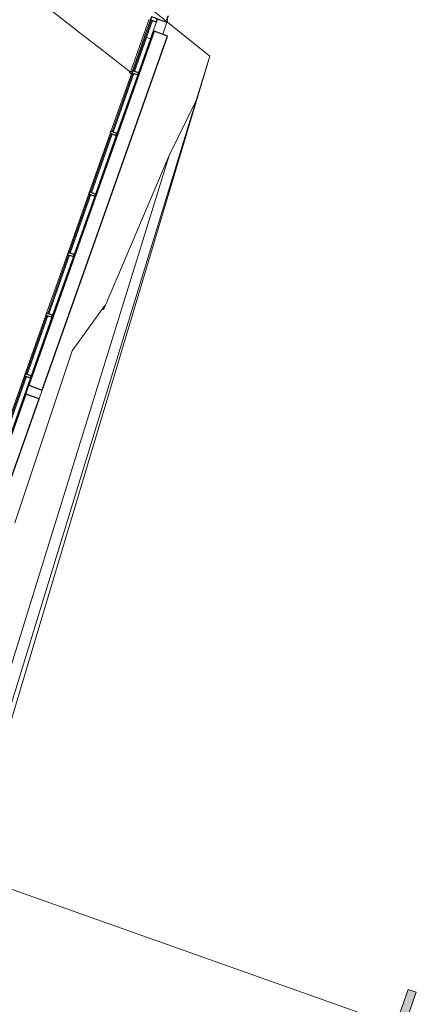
# Model space of a CAD drawing. Header units: millimetres. Extents: x 1512 to 2105, y 794 to 1149.
# Tile 152 of 256: x 1705 to 1714, y 1083 to 1107. Entities that reach past the tile are written whole.
import ezdxf

# ---------------------------------------------------------------- set-up
doc = ezdxf.new("R2010")
doc.units = ezdxf.units.MM
for name, color, linetype, lineweight in [('A-GENM', 13, 'Continuous', 9), ('A-GLAZ-CURT', 52, 'Continuous', 9), ('A-GLAZ-CWMG', 51, 'Continuous', 9), ('A-WALL', 113, 'Continuous', 9), ('G-ANNO-SYMB', 111, 'Continuous', 9)]:
    doc.layers.add(name, color=color, linetype=linetype, lineweight=lineweight)

# ---------------------------------------------------------------- blocks, each defined once
blk = doc.blocks.new('Generic Models 1 - Generic Models 1-135348-همکف')
at = {"layer": 'A-GENM'}
for p, q in [((-85.546, 23.286), (-136.734, 64.375)), ((-85.546, 23.286), (-100.58, -26.931)), ((-85.868, 22.238), (-85.546, 23.286)), ((-85.868, 22.238), (-100.76, -26.308)), ((-86.509, 20.937), (-85.868, 22.238)), ((-86.509, 20.937), (-100.95, -25.65)), ((-88.061, 17.279), (-86.509, 20.937)), ((-88.806, 16.311), (-88.029, 17.384)), ((-88.029, 17.384), (-88.061, 17.279)), ((-90.161, 12.239), (-88.806, 16.311))]:
    blk.add_line(p, q, dxfattribs=at)
blk = doc.blocks.new('Generic Models 2 - Generic Models 2-140614-همکف')
at = {"layer": 'A-GENM', "lineweight": 25}
for p, q in [((-86.562, 24.149), (-86.526, 24.252)), ((-86.845, 24.19), (-86.562, 24.09)), ((-86.543, 24.143), (-86.562, 24.149)), ((-86.562, 24.09), (-86.543, 24.143))]:
    blk.add_line(p, q, dxfattribs=at)
at = {"layer": 'A-GENM'}
for p, q in [((-86.663, 23.804), (-86.562, 24.09)), ((-87.221, 22.871), (-87.242, 22.879))]:
    blk.add_line(p, q, dxfattribs=at)
blk = doc.blocks.new('Generic Models 3 - Generic Models 3-147078-همکف')
at = {"layer": 'A-GENM', "lineweight": 25}
for p, q in [((-86.865, 23.875), (-89.832, 15.496)), ((-86.547, 23.763), (-86.865, 23.875)), ((-89.514, 15.383), (-86.547, 23.763)), ((-89.832, 15.496), (-89.514, 15.383)), ((-89.906, 15.286), (-91.526, 10.711)), ((-91.208, 10.598), (-89.588, 15.174)), ((-89.588, 15.174), (-89.906, 15.286))]:
    blk.add_line(p, q, dxfattribs=at)
at = {"layer": 'A-GENM'}
for p, q in [((-89.906, 15.286), (-89.832, 15.496)), ((-89.514, 15.383), (-89.588, 15.174))]:
    blk.add_line(p, q, dxfattribs=at)
blk = doc.blocks.new('Rectangular Mullion - 50 x 150mm-137296-همکف')
at = {"layer": 'A-GLAZ-CWMG'}
for p, q in [((-87.09, 23.758), (-87.095, 23.744)), ((-86.949, 23.708), (-86.954, 23.694))]:
    blk.add_line(p, q, dxfattribs=at)
blk = doc.blocks.new('System Panel - Glazed-137446-همکف')
at = {"layer": 'A-GLAZ-CURT', "lineweight": 18}
for p, q in [((0.736, 0.049), (-0.736, 0.049)), ((-0.736, 0.049), (-0.736, 0.024)), ((-0.736, 0.024), (0.736, 0.024)), ((0.736, 0.024), (0.736, 0.049))]:
    blk.add_line(p, q, dxfattribs=at)
blk = doc.blocks.new('System Panel - Glazed-137447-همکف')
at = {"layer": 'A-GLAZ-CURT', "lineweight": 18}
for p, q in [((0.544, 0.049), (-0.736, 0.049)), ((-0.736, 0.049), (-0.736, 0.024)), ((-0.736, 0.024), (0.544, 0.024)), ((0.544, 0.024), (0.544, 0.049))]:
    blk.add_line(p, q, dxfattribs=at)
blk = doc.blocks.new('Rectangular Mullion - 50 x 150mm-137341-همکف')
at = {"layer": 'A-GLAZ-CWMG'}
for p, q in [((-86.952, 24.148), (-87.09, 23.758)), ((-86.811, 24.097), (-86.949, 23.708))]:
    blk.add_line(p, q, dxfattribs=at)
at = {"layer": 'A-GLAZ-CWMG', "lineweight": 25}
for p, q in [((-86.927, 24.219), (-86.952, 24.148)), ((-86.952, 24.148), (-86.811, 24.097)), ((-86.786, 24.169), (-86.927, 24.219)), ((-86.811, 24.097), (-86.786, 24.169))]:
    blk.add_line(p, q, dxfattribs=at)
blk = doc.blocks.new('Rectangular Mullion - 50 x 150mm-137349-همکف')
at = {"layer": 'A-GLAZ-CWMG'}
for p, q in [((-96.013, -1.445), (-95.522, -0.058)), ((-95.38, -0.108), (-95.871, -1.495))]:
    blk.add_line(p, q, dxfattribs=at)
blk = doc.blocks.new('Rectangular Mullion - 50 x 150mm-137350-همکف')
at = {"layer": 'A-GLAZ-CWMG'}
for p, q in [((-87.379, 22.941), (-87.095, 23.744)), ((-86.954, 23.694), (-87.238, 22.891)), ((-87.071, 23.736), (-87.095, 23.744)), ((-86.954, 23.694), (-87.048, 23.728))]:
    blk.add_line(p, q, dxfattribs=at)
blk = doc.blocks.new('Rectangular Mullion - 50 x 150mm-137391-همکف')
at = {"layer": 'A-GLAZ-CWMG', "lineweight": 25}
for p, q in [((-0.025, 0.075), (0.025, 0.075)), ((-0.025, -0.075), (-0.025, 0.075)), ((0.025, 0.075), (0.025, -0.075)), ((0.025, -0.075), (-0.025, -0.075))]:
    blk.add_line(p, q, dxfattribs=at)
blk = doc.blocks.new('Section - M_Section Tail - Filled-28045-همکف')
at = {"layer": 'G-ANNO-SYMB'}
blk.add_hatch(color=256, dxfattribs=at).paths.add_polyline_path([(0, 0.009), (0, 0), (-0.002, 0), (-0.002, 0.009)], flags=0)
for p, q in [((0, 0.009), (-0.002, 0.009)), ((-0.002, 0.009), (-0.002, 0)), ((0, 0), (0, 0.009)), ((-0.002, 0), (0, 0))]:
    blk.add_line(p, q, dxfattribs=at)

msp = doc.modelspace()

# ---------------------------------------------------------------- linework, layer by layer
at = {"layer": 'A-GLAZ-CURT'}
for p, q in [((1706.406, 1106.342), (1706.406, 1106.338)), ((1706.406, 1106.338), (1706.406, 1106.342)), ((1707.447, 1105.531), (1707.444, 1105.524))]:
    msp.add_line(p, q, dxfattribs=at)
at = {"layer": 'A-GLAZ-CURT', "flags": 128}
msp.add_lwpolyline([(1707.444, 1105.523), (1707.443, 1105.518), (1707.444, 1105.512), (1707.447, 1105.506), (1707.45, 1105.5), (1707.455, 1105.495), (1707.461, 1105.49), (1707.468, 1105.487), (1707.474, 1105.485), (1707.481, 1105.484), (1707.487, 1105.484), (1707.489, 1105.485)], dxfattribs=at)
at = {"layer": 'A-GLAZ-CURT'}
msp.add_ellipse((1707.484, 1105.546), major_axis=(-0.0283, 0.01), ratio=0.659253, start_param=1.354756, end_param=2.567897, dxfattribs=at)
at = {"layer": 'A-WALL'}
msp.add_line((1707.463, 1105.519), (1707.471, 1105.53), dxfattribs=at)
at = {"layer": 'A-WALL', "flags": 128}
msp.add_lwpolyline([(1707.463, 1105.519), (1707.685, 1106.144), (1707.906, 1106.769)], dxfattribs=at)
at = {"layer": 'A-WALL'}
msp.add_open_spline([(1684.309, 1123.544), (1692.027, 1117.536), (1699.745, 1111.527), (1707.463, 1105.519)], degree=3, dxfattribs=at)
at = {"layer": 'G-ANNO-SYMB', "color": 1}
msp.add_line((1673.154, 1097.319), (1713.742, 1082.95), dxfattribs=at)

# ---------------------------------------------------------------- block references
at = {"layer": 'A-GENM'}
for name in ['Generic Models 1 - Generic Models 1-135348-همکف', 'Generic Models 2 - Generic Models 2-140614-همکف', 'Generic Models 3 - Generic Models 3-147078-همکف']:
    msp.add_blockref(name, (1794.891, 1082.608), dxfattribs=at)
at = {"layer": 'A-GLAZ-CURT', "rotation": 70.50507531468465}
for name, p in [('System Panel - Glazed-137447-همکف', (1707.828, 1106.218)), ('System Panel - Glazed-137446-همکف', (1707.32, 1104.784)), ('System Panel - Glazed-137446-همکف', (1706.812, 1103.349)), ('System Panel - Glazed-137446-همکف', (1706.305, 1101.915)), ('System Panel - Glazed-137446-همکف', (1705.797, 1100.48)), ('System Panel - Glazed-137446-همکف', (1705.289, 1099.046)), ('System Panel - Glazed-137446-همکف', (1704.781, 1097.611))]:
    msp.add_blockref(name, p, dxfattribs=at)
at = {"layer": 'A-GLAZ-CWMG'}
for name, p in [('Rectangular Mullion - 50 x 150mm-137341-همکف', (1794.891, 1082.608)), ('Rectangular Mullion - 50 x 150mm-137350-همکف', (1794.891, 1082.608)), ('Rectangular Mullion - 50 x 150mm-137296-همکف', (1794.891, 1082.608)), ('Rectangular Mullion - 50 x 150mm-137349-همکف', (1803.017, 1105.56)), ('Rectangular Mullion - 50 x 150mm-137349-همکف', (1802.509, 1104.126)), ('Rectangular Mullion - 50 x 150mm-137349-همکف', (1802.001, 1102.691)), ('Rectangular Mullion - 50 x 150mm-137349-همکف', (1801.493, 1101.257)), ('Rectangular Mullion - 50 x 150mm-137349-همکف', (1800.985, 1099.822)), ('Rectangular Mullion - 50 x 150mm-137349-همکف', (1800.478, 1098.388))]:
    msp.add_blockref(name, p, dxfattribs=at)
at = {"layer": 'A-GLAZ-CWMG', "extrusion": (0, 0, -1), "rotation": 109.4949246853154}
for p in [(-1707.574, 1105.501), (-1707.066, 1104.067), (-1706.559, 1102.632), (-1706.051, 1101.198), (-1705.543, 1099.763), (-1705.035, 1098.329)]:
    msp.add_blockref('Rectangular Mullion - 50 x 150mm-137391-همکف', p, dxfattribs=at)
at = {"layer": 'G-ANNO-SYMB', "color": 1, "extrusion": (0, 0, -1), "xscale": 99.99999999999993, "yscale": 99.99999999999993, "zscale": 99.99999999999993, "rotation": 19.494924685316}
msp.add_blockref('Section - M_Section Tail - Filled-28045-همکف', (-1713.742, 1082.95), dxfattribs=at)

doc.saveas('drawing.dxf')
